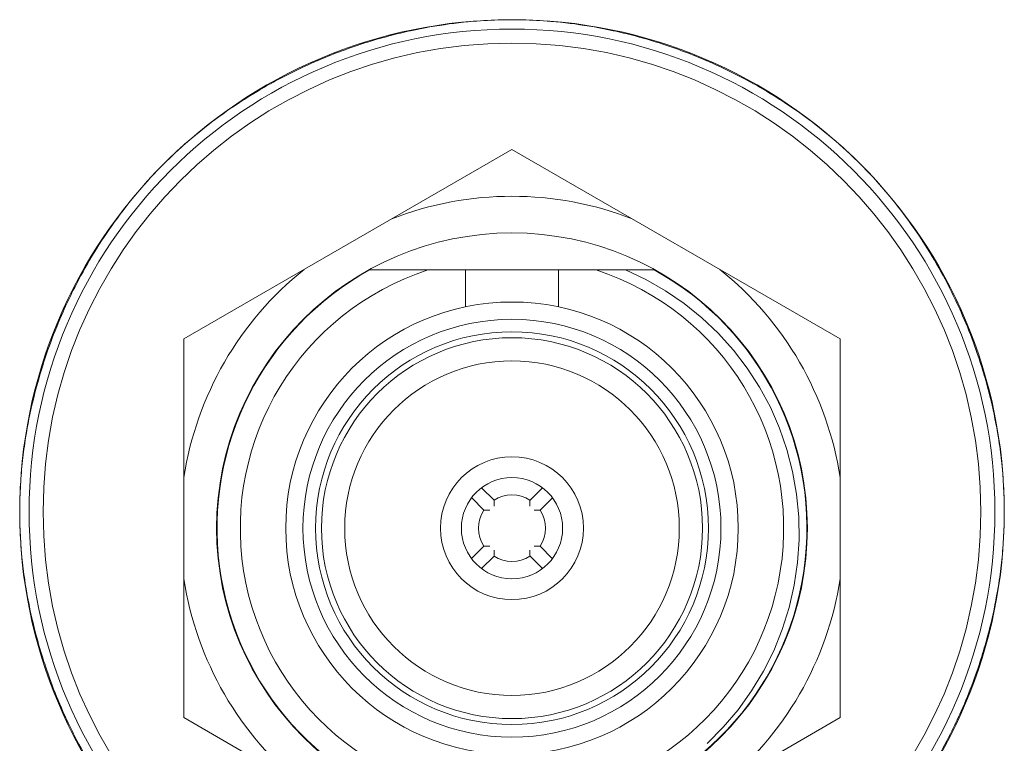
# Model space of a CAD drawing. Header units: millimetres. Extents: x 3925 to 5043, y -86 to 778.
# Tile 50 of 256: x 4273 to 4278, y -8 to -4. Entities that reach past the tile are written whole.
import ezdxf

# ---------------------------------------------------------------- set-up
doc = ezdxf.new("R2010")
doc.units = ezdxf.units.MM
doc.header["$LTSCALE"] = 46.255
for name, color, linetype in [('61-8RRB5G101DXF_CONTINUOUS_LINE', 7, 'CONTINUOUS'), ('792-MOLEX-73DXF_CONTINUOUS_LINE', 7, 'CONTINUOUS'), ('H30K-IO-LABEDXF_CONTINUOUS_LINE', 7, 'CONTINUOUS'), ('H30K-REAR-CODXF_CONTINUOUS_LINE', 7, 'CONTINUOUS'), ('LABEL-IO-H30DXF_CONTINUOUS_LINE', 7, 'CONTINUOUS')]:
    doc.layers.add(name, color=color, linetype=linetype)

msp = doc.modelspace()

# ---------------------------------------------------------------- linework, layer by layer
at = {"layer": '61-8RRB5G101DXF_CONTINUOUS_LINE', "color": 7, "linetype": 'Continuous', "lineweight": 0}
for p, q in [((4273.6338, -5.7386), (4275.3838, -4.7282)), ((4275.3838, -4.7282), (4277.1338, -5.7386)), ((4273.6338, -7.7593), (4273.6338, -5.7386)), ((4277.1338, -7.7593), (4277.1338, -5.7386)), ((4273.6338, -7.7593), (4275.3838, -8.7696)), ((4275.3838, -8.7696), (4277.1338, -7.7593))]:
    msp.add_line(p, q, dxfattribs=at)
msp.add_circle((4275.3838, -6.7489), 1.575, dxfattribs=at)
for start, end in [(68.7749, 111.2251), (128.7749, 171.2251), (8.7749, 51.2251), (188.7749, 231.2251), (308.7749, 351.2251)]:
    msp.add_arc((4275.3838, -6.7489), 1.7707, start, end, dxfattribs=at)
at = {"layer": '792-MOLEX-73DXF_CONTINUOUS_LINE', "color": 7, "linetype": 'Continuous', "lineweight": 0}
for p, q in [((4274.6254, -5.3714), (4275.1362, -5.3714)), ((4275.1362, -5.5681), (4275.1362, -5.371)), ((4275.1362, -5.371), (4275.6315, -5.371)), ((4275.6315, -5.5681), (4275.6315, -5.371)), ((4275.6315, -5.3714), (4276.1423, -5.3714)), ((4275.2879, -6.5992), (4275.2219, -6.5331)), ((4275.5458, -6.5331), (4275.4798, -6.5992)), ((4275.1689, -6.5878), (4275.2341, -6.653)), ((4275.288, -6.6309), (4275.288, -6.5993)), ((4275.4797, -6.5993), (4275.4797, -6.6309)), ((4275.5336, -6.653), (4275.5997, -6.5869)), ((4275.2342, -6.6531), (4275.2658, -6.6531)), ((4275.5019, -6.6531), (4275.5335, -6.6531)), ((4275.2341, -6.8448), (4275.168, -6.9109)), ((4275.2658, -6.8448), (4275.2342, -6.8448)), ((4275.288, -6.8986), (4275.288, -6.8669)), ((4275.4797, -6.8669), (4275.4797, -6.8986)), ((4275.5335, -6.8448), (4275.5019, -6.8448)), ((4275.5988, -6.9101), (4275.5336, -6.8448)), ((4275.2219, -6.9647), (4275.2879, -6.8986)), ((4275.4798, -6.8986), (4275.5458, -6.9647))]:
    msp.add_line(p, q, dxfattribs=at)
msp.add_lwpolyline([(4275.9889, -5.3714), (4276.0979, -5.4226), (4276.2026, -5.4823), (4276.3022, -5.5503), (4276.3962, -5.626), (4276.4839, -5.7091), (4276.5648, -5.799), (4276.6382, -5.8952), (4276.7039, -5.997), (4276.7613, -6.1038), (4276.81, -6.2149), (4276.8497, -6.3297), (4276.8802, -6.4474), (4276.9013, -6.5673), (4276.9128, -6.6886), (4276.9145, -6.8102), (4276.9066, -6.9323), (4276.889, -7.0531), (4276.8618, -7.1723), (4276.8252, -7.289), (4276.7793, -7.4026), (4276.7246, -7.5123), (4276.6612, -7.6174), (4276.5897, -7.7172), (4276.5104, -7.8111), (4276.4238, -7.8984)], dxfattribs=at)
for radius in [1.2065, 1.1144, 1.0477, 1.016, 0.8922, 0.3812, 0.2699]:
    msp.add_circle((4275.3838, -6.7489), radius, dxfattribs=at)
for radius, start, end in [(1.5725, 118.8372, 256.0639), (1.4487, 108.0439, 71.9561), (1.5725, 282.1111, 61.1628), (0.1778, 57.3568, 122.6432), (0.1778, 147.3544, 212.6456), (0.1778, 327.3544, 32.6456), (0.1778, 237.3568, 302.6432)]:
    msp.add_arc((4275.3838, -6.7489), radius, start, end, dxfattribs=at)
at = {"layer": 'H30K-IO-LABEDXF_CONTINUOUS_LINE', "color": 7, "linetype": 'Continuous', "lineweight": 0}
for p, q in [((4275.1764, -4.0451), (4275.1971, -4.0435)), ((4275.5705, -4.0435), (4275.5914, -4.0452)), ((4273.7355, -4.6196), (4273.7616, -4.599)), ((4277.0054, -4.5985), (4277.0328, -4.6201)), ((4277.5314, -5.1554), (4277.5439, -5.1737)), ((4277.5439, -5.1737), (4277.5562, -5.192)), ((4272.7917, -6.2588), (4272.7948, -6.24)), ((4277.9724, -6.238), (4277.9758, -6.258)), ((4272.7859, -6.2965), (4272.7887, -6.2777)), ((4272.7887, -6.2777), (4272.7917, -6.2588)), ((4277.9758, -6.258), (4277.9789, -6.2779)), ((4277.9789, -6.2779), (4277.9819, -6.2979)), ((4272.7887, -7.0451), (4272.7858, -7.0259)), ((4277.982, -7.0246), (4277.9789, -7.0449)), ((4272.7918, -7.0643), (4272.7887, -7.0451)), ((4272.795, -7.0835), (4272.7918, -7.0643)), ((4277.9757, -7.0652), (4277.9723, -7.0855)), ((4277.9789, -7.0449), (4277.9757, -7.0652))]:
    msp.add_line(p, q, dxfattribs=at)
for points in [[(4275.1971, -4.0435), (4275.2158, -4.0421), (4275.2345, -4.0409), (4275.2532, -4.0398), (4275.2719, -4.0389), (4275.2906, -4.0381), (4275.3092, -4.0375), (4275.3279, -4.037), (4275.3465, -4.0366), (4275.3652, -4.0364), (4275.3838, -4.0363)], [(4275.3838, -4.0363), (4275.4024, -4.0364), (4275.4211, -4.0366), (4275.4397, -4.037), (4275.4584, -4.0375), (4275.477, -4.0381), (4275.4957, -4.0389), (4275.5144, -4.0398), (4275.5331, -4.0409), (4275.5518, -4.0421), (4275.5705, -4.0435)], [(4274.8435, -4.0954), (4274.869, -4.09), (4274.8945, -4.0848), (4274.9201, -4.0799), (4274.9456, -4.0753), (4274.9712, -4.0709), (4274.9968, -4.0668), (4275.0224, -4.0629), (4275.0481, -4.0593), (4275.0737, -4.0559), (4275.0994, -4.0528), (4275.1251, -4.05), (4275.1507, -4.0474), (4275.1764, -4.0451)], [(4275.5914, -4.0452), (4275.617, -4.0475), (4275.6427, -4.05), (4275.6683, -4.0528), (4275.6939, -4.0559), (4275.7195, -4.0593), (4275.7451, -4.0629), (4275.7707, -4.0667), (4275.7963, -4.0709), (4275.8219, -4.0752), (4275.8474, -4.0799), (4275.8729, -4.0848), (4275.8984, -4.0899), (4275.9238, -4.0953)], [(4274.4941, -4.1964), (4274.5151, -4.1888), (4274.5362, -4.1815), (4274.5574, -4.1743), (4274.5786, -4.1673), (4274.5998, -4.1604), (4274.6211, -4.1538), (4274.6424, -4.1473), (4274.6638, -4.141), (4274.6852, -4.1348), (4274.7067, -4.1289), (4274.7281, -4.1231), (4274.7497, -4.1175)], [(4274.7497, -4.1175), (4274.763, -4.1142), (4274.7764, -4.1108), (4274.7898, -4.1076), (4274.8032, -4.1044), (4274.8166, -4.1013), (4274.8301, -4.0983), (4274.8435, -4.0954)], [(4275.9238, -4.0953), (4275.9374, -4.0983), (4275.9509, -4.1013), (4275.9644, -4.1045), (4275.9779, -4.1077), (4275.9914, -4.1109), (4276.0049, -4.1142), (4276.0184, -4.1177)], [(4276.0184, -4.1177), (4276.0398, -4.1232), (4276.0612, -4.129), (4276.0826, -4.1349), (4276.1039, -4.141), (4276.1252, -4.1473), (4276.1465, -4.1538), (4276.1677, -4.1604), (4276.1889, -4.1672), (4276.21, -4.1742), (4276.231, -4.1813), (4276.2521, -4.1887), (4276.273, -4.1962)], [(4274.3581, -4.2499), (4274.3731, -4.2436), (4274.3881, -4.2373), (4274.4032, -4.2312), (4274.4182, -4.2252), (4274.4333, -4.2192), (4274.4485, -4.2134), (4274.4637, -4.2076), (4274.4789, -4.2019), (4274.4941, -4.1964)], [(4276.273, -4.1962), (4276.2884, -4.2018), (4276.3037, -4.2075), (4276.319, -4.2133), (4276.3343, -4.2193), (4276.3495, -4.2252), (4276.3647, -4.2313), (4276.3799, -4.2375), (4276.3951, -4.2438), (4276.4102, -4.2501)], [(4274.1234, -4.363), (4274.1443, -4.3518), (4274.1653, -4.3407), (4274.1864, -4.3299), (4274.2075, -4.3192), (4274.2288, -4.3088), (4274.2501, -4.2985), (4274.2716, -4.2884), (4274.2931, -4.2785), (4274.3147, -4.2687), (4274.3364, -4.2592), (4274.3581, -4.2499)], [(4276.4102, -4.2501), (4276.4318, -4.2594), (4276.4533, -4.2689), (4276.4748, -4.2786), (4276.4962, -4.2885), (4276.5175, -4.2985), (4276.5388, -4.3087), (4276.5599, -4.3192), (4276.581, -4.3298), (4276.6019, -4.3405), (4276.6228, -4.3515), (4276.6436, -4.3627)], [(4274.0284, -4.417), (4274.0401, -4.4101), (4274.0519, -4.4032), (4274.0638, -4.3963), (4274.0756, -4.3895), (4274.0875, -4.3828), (4274.0994, -4.3761), (4274.1114, -4.3695), (4274.1234, -4.363)], [(4276.6436, -4.3627), (4276.6558, -4.3693), (4276.6679, -4.376), (4276.68, -4.3828), (4276.6921, -4.3896), (4276.7041, -4.3965), (4276.7162, -4.4035), (4276.7281, -4.4105), (4276.7401, -4.4175)], [(4273.7616, -4.599), (4273.7813, -4.5838), (4273.8011, -4.5689), (4273.8211, -4.5541), (4273.8413, -4.5395), (4273.8615, -4.5251), (4273.8819, -4.5109), (4273.9025, -4.4969), (4273.9231, -4.4831), (4273.9439, -4.4695), (4273.9649, -4.4561), (4273.9859, -4.4429), (4274.0071, -4.4299), (4274.0284, -4.417)], [(4276.7401, -4.4175), (4276.7612, -4.4303), (4276.7823, -4.4433), (4276.8032, -4.4564), (4276.824, -4.4698), (4276.8447, -4.4833), (4276.8653, -4.497), (4276.8857, -4.511), (4276.906, -4.5251), (4276.9261, -4.5394), (4276.9462, -4.5539), (4276.966, -4.5686), (4276.9858, -4.5834), (4277.0054, -4.5985)], [(4273.457, -4.8788), (4273.4744, -4.8601), (4273.4919, -4.8416), (4273.5097, -4.8233), (4273.5276, -4.8052), (4273.5456, -4.7873), (4273.5638, -4.7697), (4273.5822, -4.7523), (4273.6008, -4.735), (4273.6195, -4.7179), (4273.6384, -4.7011), (4273.6575, -4.6844), (4273.6767, -4.6679), (4273.6961, -4.6516), (4273.7157, -4.6355), (4273.7355, -4.6196)], [(4277.0328, -4.6201), (4277.0525, -4.636), (4277.072, -4.652), (4277.0913, -4.6683), (4277.1105, -4.6847), (4277.1295, -4.7014), (4277.1484, -4.7182), (4277.167, -4.7352), (4277.1855, -4.7524), (4277.2039, -4.7698), (4277.222, -4.7874), (4277.24, -4.8052), (4277.2566, -4.822), (4277.2731, -4.839), (4277.2894, -4.8561), (4277.3056, -4.8734)], [(4273.2355, -5.1564), (4273.2501, -5.1356), (4273.2648, -5.1149), (4273.2797, -5.0943), (4273.2949, -5.074), (4273.3102, -5.0537), (4273.3257, -5.0336), (4273.3415, -5.0137), (4273.3574, -4.9939), (4273.3735, -4.9743), (4273.3898, -4.9549), (4273.4063, -4.9356), (4273.423, -4.9165), (4273.4399, -4.8976), (4273.457, -4.8788)], [(4277.3056, -4.8734), (4277.3231, -4.8925), (4277.3403, -4.9117), (4277.3573, -4.9311), (4277.3742, -4.9506), (4277.3908, -4.9704), (4277.4072, -4.9903), (4277.4235, -5.0104), (4277.4395, -5.0306), (4277.4553, -5.051), (4277.471, -5.0716), (4277.4864, -5.0923), (4277.5016, -5.1132), (4277.5166, -5.1343), (4277.5314, -5.1554)], [(4273.1941, -5.2183), (4273.2009, -5.2079), (4273.2077, -5.1975), (4273.2146, -5.1872), (4273.2215, -5.1769), (4273.2285, -5.1666), (4273.2355, -5.1564)], [(4277.5562, -5.192), (4277.5684, -5.2105), (4277.5745, -5.2198)], [(4273.052, -5.4646), (4273.0628, -5.4435), (4273.0739, -5.4225), (4273.0851, -5.4017), (4273.0965, -5.3809), (4273.108, -5.3602), (4273.1198, -5.3396), (4273.1317, -5.3191), (4273.1438, -5.2987), (4273.1561, -5.2784), (4273.1686, -5.2583), (4273.1812, -5.2382), (4273.1941, -5.2183)], [(4277.5745, -5.2198), (4277.5871, -5.2394), (4277.5996, -5.2592), (4277.6119, -5.2791), (4277.624, -5.2991), (4277.636, -5.3193), (4277.6478, -5.3395), (4277.6594, -5.3598), (4277.6708, -5.3802), (4277.682, -5.4007), (4277.6931, -5.4213), (4277.704, -5.442), (4277.7147, -5.4628)], [(4272.9902, -5.5945), (4272.9967, -5.5799), (4273.0033, -5.5654), (4273.01, -5.5509), (4273.0168, -5.5364), (4273.0237, -5.522), (4273.0306, -5.5076), (4273.0377, -5.4932), (4273.0448, -5.4789), (4273.052, -5.4646)], [(4277.7147, -5.4628), (4277.7221, -5.4775), (4277.7294, -5.4922), (4277.7367, -5.507), (4277.7438, -5.5218), (4277.7509, -5.5366), (4277.7578, -5.5515), (4277.7647, -5.5664), (4277.7715, -5.5814), (4277.7782, -5.5964)], [(4272.9024, -5.8181), (4272.9096, -5.7975), (4272.9169, -5.777), (4272.9244, -5.7565), (4272.932, -5.736), (4272.9399, -5.7156), (4272.9478, -5.6953), (4272.956, -5.675), (4272.9643, -5.6548), (4272.9728, -5.6346), (4272.9814, -5.6145), (4272.9902, -5.5945)], [(4277.7782, -5.5964), (4277.7868, -5.6161), (4277.7953, -5.6358), (4277.8036, -5.6556), (4277.8118, -5.6755), (4277.8198, -5.6954), (4277.8277, -5.7154), (4277.8353, -5.7355), (4277.8429, -5.7556), (4277.8502, -5.7757), (4277.8574, -5.7959), (4277.8645, -5.8162)], [(4272.8618, -5.947), (4272.8665, -5.9308), (4272.8714, -5.9146), (4272.8763, -5.8985), (4272.8813, -5.8823), (4272.8864, -5.8662), (4272.8917, -5.8502), (4272.897, -5.8341), (4272.9024, -5.8181)], [(4277.8645, -5.8162), (4277.8695, -5.8308), (4277.8744, -5.8455), (4277.8792, -5.8603), (4277.884, -5.875), (4277.8886, -5.8898), (4277.8932, -5.9046), (4277.8977, -5.9194), (4277.9021, -5.9342), (4277.9064, -5.9491)], [(4272.7948, -6.24), (4272.7991, -6.2155), (4272.8036, -6.1909), (4272.8084, -6.1663), (4272.8134, -6.1418), (4272.8187, -6.1173), (4272.8241, -6.0929), (4272.8298, -6.0685), (4272.8358, -6.0441), (4272.8419, -6.0197), (4272.8483, -5.9954), (4272.855, -5.9712), (4272.8618, -5.947)], [(4277.9064, -5.9491), (4277.9131, -5.9729), (4277.9196, -5.9969), (4277.9259, -6.0208), (4277.932, -6.0448), (4277.9379, -6.0689), (4277.9435, -6.0929), (4277.9489, -6.117), (4277.954, -6.1412), (4277.959, -6.1654), (4277.9637, -6.1896), (4277.9682, -6.2138), (4277.9724, -6.238)], [(4272.7708, -6.4194), (4272.7723, -6.4041), (4272.774, -6.3887), (4272.7757, -6.3733), (4272.7776, -6.3579), (4272.7795, -6.3426), (4272.7815, -6.3272), (4272.7837, -6.3118), (4272.7859, -6.2965)], [(4277.9819, -6.2979), (4277.9841, -6.3131), (4277.9862, -6.3282), (4277.9882, -6.3434), (4277.9901, -6.3586), (4277.9919, -6.3738), (4277.9936, -6.389), (4277.9953, -6.4042), (4277.9968, -6.4194)], [(4272.7601, -6.5808), (4272.7607, -6.5647), (4272.7614, -6.5486), (4272.7622, -6.5325), (4272.7631, -6.5163), (4272.7641, -6.5002), (4272.7653, -6.484), (4272.7665, -6.4679), (4272.7678, -6.4517), (4272.7692, -6.4356), (4272.7708, -6.4194)], [(4277.9968, -6.4194), (4277.9987, -6.4396), (4278.0005, -6.4598), (4278.002, -6.48), (4278.0035, -6.5002), (4278.0047, -6.5203), (4278.0058, -6.5405), (4278.0067, -6.5607), (4278.0075, -6.5808), (4278.008, -6.601), (4278.0085, -6.6211), (4278.0087, -6.6412), (4278.0088, -6.6613)], [(4272.7588, -6.6613), (4272.7588, -6.6498), (4272.7589, -6.6383), (4272.759, -6.6269), (4272.7592, -6.6154), (4272.7595, -6.6038), (4272.7598, -6.5923), (4272.7601, -6.5808)], [(4272.7708, -6.9032), (4272.7689, -6.883), (4272.7671, -6.8628), (4272.7655, -6.8426), (4272.7641, -6.8225), (4272.7629, -6.8023), (4272.7618, -6.7821), (4272.7609, -6.7619), (4272.7601, -6.7418), (4272.7596, -6.7217), (4272.7591, -6.7015), (4272.7589, -6.6814), (4272.7588, -6.6613)], [(4278.0088, -6.6613), (4278.0088, -6.6728), (4278.0087, -6.6843), (4278.0085, -6.6958), (4278.0084, -6.7073), (4278.0081, -6.7188), (4278.0078, -6.7303), (4278.0075, -6.7418)], [(4278.0075, -6.7418), (4278.0069, -6.7579), (4278.0062, -6.774), (4278.0054, -6.7902), (4278.0045, -6.8063), (4278.0035, -6.8225), (4278.0023, -6.8386), (4278.0011, -6.8548), (4277.9998, -6.8709), (4277.9984, -6.8871), (4277.9968, -6.9032)], [(4272.7858, -7.0259), (4272.7836, -7.0106), (4272.7815, -6.9953), (4272.7795, -6.9799), (4272.7776, -6.9646), (4272.7757, -6.9493), (4272.774, -6.9339), (4272.7723, -6.9186), (4272.7708, -6.9032)], [(4277.9968, -6.9032), (4277.9953, -6.9184), (4277.9937, -6.9336), (4277.9919, -6.9487), (4277.9901, -6.9639), (4277.9882, -6.9791), (4277.9862, -6.9942), (4277.9841, -7.0094), (4277.982, -7.0246)], [(4272.8615, -7.3747), (4272.8547, -7.3507), (4272.8482, -7.3266), (4272.8418, -7.3024), (4272.8357, -7.2782), (4272.8298, -7.254), (4272.8241, -7.2297), (4272.8187, -7.2054), (4272.8135, -7.1811), (4272.8085, -7.1567), (4272.8038, -7.1324), (4272.7993, -7.1079), (4272.795, -7.0835)], [(4277.9723, -7.0855), (4277.968, -7.1096), (4277.9636, -7.1337), (4277.9589, -7.1577), (4277.954, -7.1817), (4277.9489, -7.2057), (4277.9435, -7.2297), (4277.9379, -7.2536), (4277.9321, -7.2775), (4277.9261, -7.3013), (4277.9198, -7.3251), (4277.9134, -7.3489), (4277.9067, -7.3726)], [(4272.903, -7.5061), (4272.8974, -7.4897), (4272.892, -7.4734), (4272.8866, -7.457), (4272.8814, -7.4406), (4272.8763, -7.4242), (4272.8713, -7.4077), (4272.8663, -7.3912), (4272.8615, -7.3747)], [(4277.9067, -7.3726), (4277.9023, -7.3877), (4277.8978, -7.4028), (4277.8932, -7.4179), (4277.8886, -7.433), (4277.8838, -7.4481), (4277.879, -7.4631), (4277.8741, -7.4781), (4277.869, -7.4931), (4277.8639, -7.508)], [(4272.9896, -7.7267), (4272.9809, -7.7069), (4272.9724, -7.6871), (4272.964, -7.6672), (4272.9558, -7.6472), (4272.9478, -7.6272), (4272.9399, -7.6072), (4272.9322, -7.587), (4272.9247, -7.5669), (4272.9173, -7.5467), (4272.91, -7.5264), (4272.903, -7.5061)], [(4277.8639, -7.508), (4277.857, -7.528), (4277.8499, -7.5479), (4277.8426, -7.5678), (4277.8352, -7.5876), (4277.8276, -7.6074), (4277.8199, -7.6271), (4277.812, -7.6467), (4277.8039, -7.6663), (4277.7957, -7.6859), (4277.7874, -7.7054), (4277.7789, -7.7248)], [(4273.0531, -7.8601), (4273.0457, -7.8454), (4273.0383, -7.8307), (4273.0311, -7.816), (4273.0239, -7.8012), (4273.0169, -7.7864), (4273.0099, -7.7715), (4273.003, -7.7566), (4272.9962, -7.7416), (4272.9896, -7.7267)], [(4277.7789, -7.7248), (4277.772, -7.7402), (4277.765, -7.7556), (4277.758, -7.7709), (4277.7508, -7.7862), (4277.7436, -7.8014), (4277.7362, -7.8166), (4277.7288, -7.8317), (4277.7212, -7.8468), (4277.7136, -7.8619)], [(4273.193, -8.1027), (4273.1803, -8.083), (4273.1679, -8.0633), (4273.1556, -8.0434), (4273.1435, -8.0234), (4273.1316, -8.0034), (4273.1198, -7.9832), (4273.1083, -7.9629), (4273.0969, -7.9425), (4273.0857, -7.9221), (4273.0746, -7.9015), (4273.0638, -7.8809), (4273.0531, -7.8601)], [(4277.7136, -7.8619), (4277.703, -7.8824), (4277.6923, -7.9027), (4277.6814, -7.923), (4277.6703, -7.9432), (4277.6591, -7.9633), (4277.6477, -7.9833), (4277.6361, -8.0032), (4277.6243, -8.023), (4277.6124, -8.0427), (4277.6003, -8.0623), (4277.588, -8.0818), (4277.5756, -8.1012)]]:
    msp.add_lwpolyline(points, dxfattribs=at)
at = {"layer": 'H30K-REAR-CODXF_CONTINUOUS_LINE', "color": 7, "linetype": 'Continuous', "lineweight": 0}
for radius in [2.575, 2.5]:
    msp.add_circle((4275.3838, -6.6614), radius, dxfattribs=at)
at = {"layer": 'LABEL-IO-H30DXF_CONTINUOUS_LINE', "color": 7, "linetype": 'Continuous', "lineweight": 0}
msp.add_circle((4275.3838, -6.6614), 2.625, dxfattribs=at)

doc.saveas('drawing.dxf')
